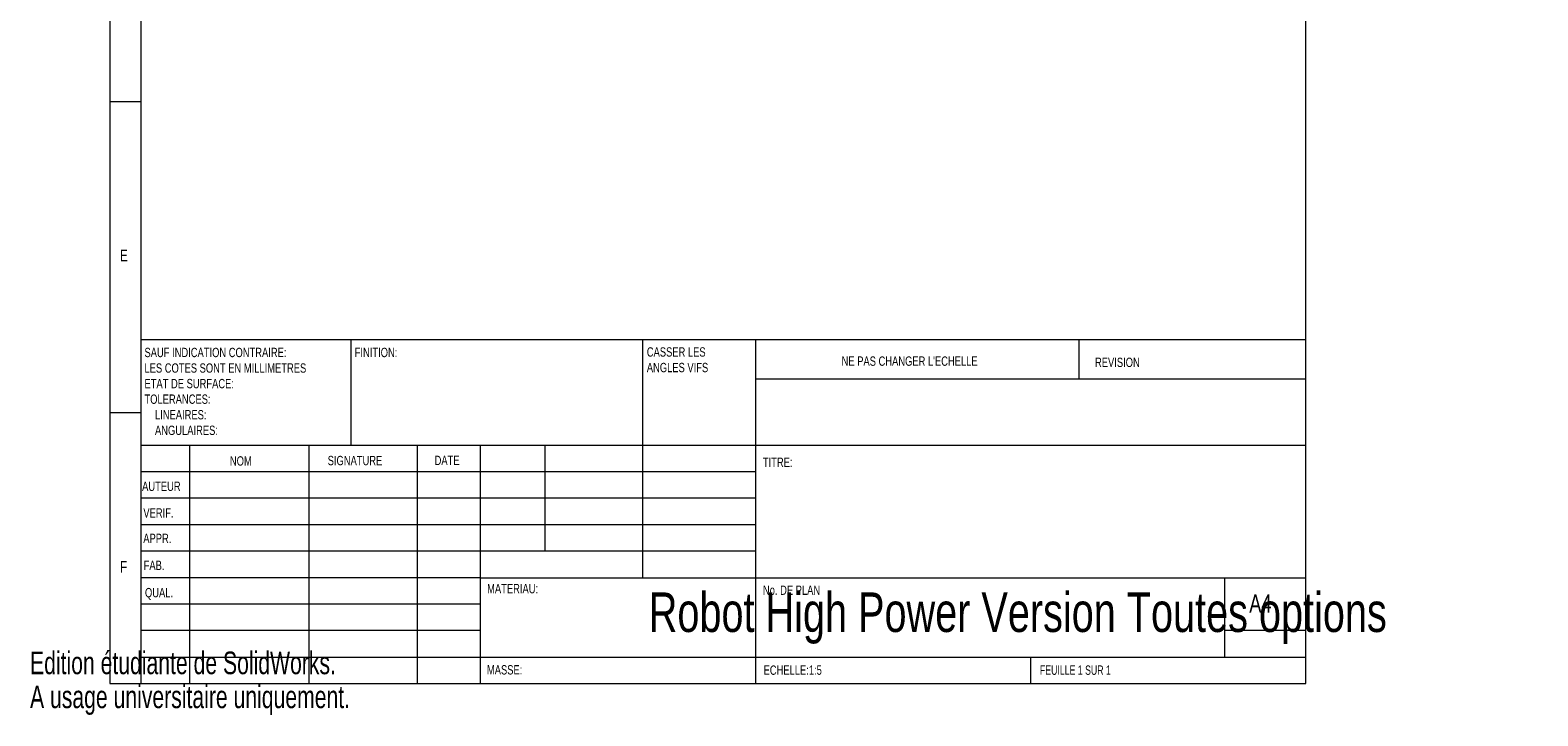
# Model space of a CAD drawing. Header units: millimetres. Extents: x 0 to 242, y 0 to 297.
# Tile 1 of 6: x 0 to 242, y 0 to 110. Entities that reach past the tile are written whole.
import ezdxf

# ---------------------------------------------------------------- set-up
doc = ezdxf.new("R2010")
doc.units = ezdxf.units.MM
doc.styles.add('SLDTEXTSTYLE0', font='TXT', dxfattribs={"width": 0.75})
doc.styles.add('SLDTEXTSTYLE1', font='TXT', dxfattribs={"width": 0.7})

# ---------------------------------------------------------------- blocks, each defined once
blk = doc.blocks.new('SW_NOTE_0')
at = {"color": 0, "linetype": 'Continuous', "lineweight": 0, "char_height": 1.5, "attachment_point": 1, "style": 'SLDTEXTSTYLE0'}
for s, insert in [('CASSER LES', (0, 1.93)), ('ANGLES VIFS', (0, -0.57))]:
    blk.add_mtext(s, dxfattribs=dict(at, insert=insert))
blk = doc.blocks.new('SW_NOTE_1')
at = {"color": 0, "linetype": 'Continuous', "lineweight": 0, "char_height": 1.5, "attachment_point": 1, "style": 'SLDTEXTSTYLE0'}
for s, insert in [('SAUF INDICATION CONTRAIRE:', (0, 1.93)), ('LES COTES SONT EN MILLIMETRES', (0, -0.57)), ('ETAT DE SURFACE:', (0, -3.07)), ('TOLERANCES:', (0, -5.57)), ('LINEAIRES:', (1.69, -8.07)), ('ANGULAIRES:', (1.69, -10.57))]:
    blk.add_mtext(s, dxfattribs=dict(at, insert=insert))

msp = doc.modelspace()

# ---------------------------------------------------------------- linework, layer by layer
at = {"color": 7, "linetype": 'Continuous', "lineweight": 0}
for p, q in [((12.8, 292), (12.8, 5)), ((17.8, 292), (17.8, 5)), ((205, 5), (205, 292)), ((12.8, 98.5), (17.8, 98.5)), ((17.8, 60.25), (205, 60.25)), ((17.8, 60.25), (17.8, 5)), ((17.8, 60.25), (17.8, 5)), ((51.6, 43.25), (51.6, 60.25)), ((98.4, 60.25), (98.4, 22)), ((116.6, 60.25), (116.6, 5)), ((168.6, 53.88), (168.6, 60.25)), ((205, 53.88), (116.6, 53.88)), ((17.8, 48.5), (12.8, 48.5)), ((205, 43.25), (17.8, 43.25)), ((25.6, 43.25), (25.6, 5)), ((44.79, 43.25), (44.79, 5)), ((62.2, 43.25), (62.2, 5)), ((72.4, 5), (72.4, 43.25)), ((82.8, 26.25), (82.8, 43.25)), ((116.6, 39), (17.8, 39)), ((116.6, 34.75), (17.8, 34.75)), ((116.6, 30.5), (17.8, 30.5)), ((116.6, 26.25), (17.8, 26.25)), ((72.4, 22), (17.8, 22)), ((72.4, 22), (205, 22)), ((192, 9.25), (192, 22)), ((72.4, 17.75), (17.8, 17.75)), ((72.4, 13.5), (17.8, 13.5)), ((205, 13.5), (192, 13.5)), ((17.8, 9.25), (205, 9.25)), ((160.8, 5), (160.8, 9.25)), ((12.8, 5), (17.8, 5)), ((17.8, 5), (205, 5))]:
    msp.add_line(p, q, dxfattribs=at)

# ---------------------------------------------------------------- block references
for name, p in [('SW_NOTE_1', (18.39, 56.99)), ('SW_NOTE_0', (99.11, 57.07))]:
    msp.add_blockref(name, p, dxfattribs=at)

# ---------------------------------------------------------------- texts
for s, insert, char_height, attachment_point, style in [('E', (14.47, 74.67), 1.85, 1, 'SLDTEXTSTYLE0'), ('FINITION:', (52.17, 58.92), 1.5, 1, 'SLDTEXTSTYLE0'), ("NE PAS CHANGER L'ECHELLE", (130.41, 57.53), 1.5, 1, 'SLDTEXTSTYLE0'), ('REVISION', (171.13, 57.33), 1.5, 1, 'SLDTEXTSTYLE0'), ('NOM', (32.12, 41.5), 1.5, 1, 'SLDTEXTSTYLE0'), ('SIGNATURE', (47.83, 41.56), 1.5, 1, 'SLDTEXTSTYLE0'), ('DATE', (65.01, 41.58), 1.5, 1, 'SLDTEXTSTYLE0'), ('TITRE:', (117.76, 41.28), 1.5, 1, 'SLDTEXTSTYLE0'), ('AUTEUR', (18.01, 37.43), 1.5, 1, 'SLDTEXTSTYLE0'), ('VERIF.', (18.21, 33.15), 1.5, 1, 'SLDTEXTSTYLE0'), ('APPR.', (18.2, 29.06), 1.5, 1, 'SLDTEXTSTYLE0'), ('F', (14.47, 24.67), 1.85, 1, 'SLDTEXTSTYLE0'), ('FAB.', (18.26, 24.73), 1.5, 1, 'SLDTEXTSTYLE0'), ('QUAL.', (18.47, 20.35), 1.5, 1, 'SLDTEXTSTYLE0'), ('MATERIAU:', (73.45, 20.99), 1.5, 1, 'SLDTEXTSTYLE0'), ('Robot High Power Version Toutes options', (158.72, 19.63), 6.35, 2, 'SLDTEXTSTYLE0'), ('No. DE PLAN', (117.77, 20.74), 1.5, 1, 'SLDTEXTSTYLE0'), ('A4', (195.92, 19.3), 2.91, 1, 'SLDTEXTSTYLE0'), ('MASSE:', (73.42, 7.95), 1.499, 1, 'SLDTEXTSTYLE0'), ('ECHELLE:1:5', (117.87, 7.9), 1.5, 1, 'SLDTEXTSTYLE0'), ('FEUILLE 1 SUR 1', (162.28, 7.9), 1.5, 1, 'SLDTEXTSTYLE1')]:
    msp.add_mtext(s, dxfattribs=dict(at, insert=insert, char_height=char_height, attachment_point=attachment_point, style=style))
at = {"color": 7, "linetype": 'Continuous', "char_height": 3.633, "attachment_point": 1, "style": 'SLDTEXTSTYLE1'}
for s, insert in [('Edition étudiante de SolidWorks.', (0, 10.13)), ('A usage universitaire uniquement.', (0, 4.68))]:
    msp.add_mtext(s, dxfattribs=dict(at, insert=insert))

doc.saveas('drawing.dxf')
